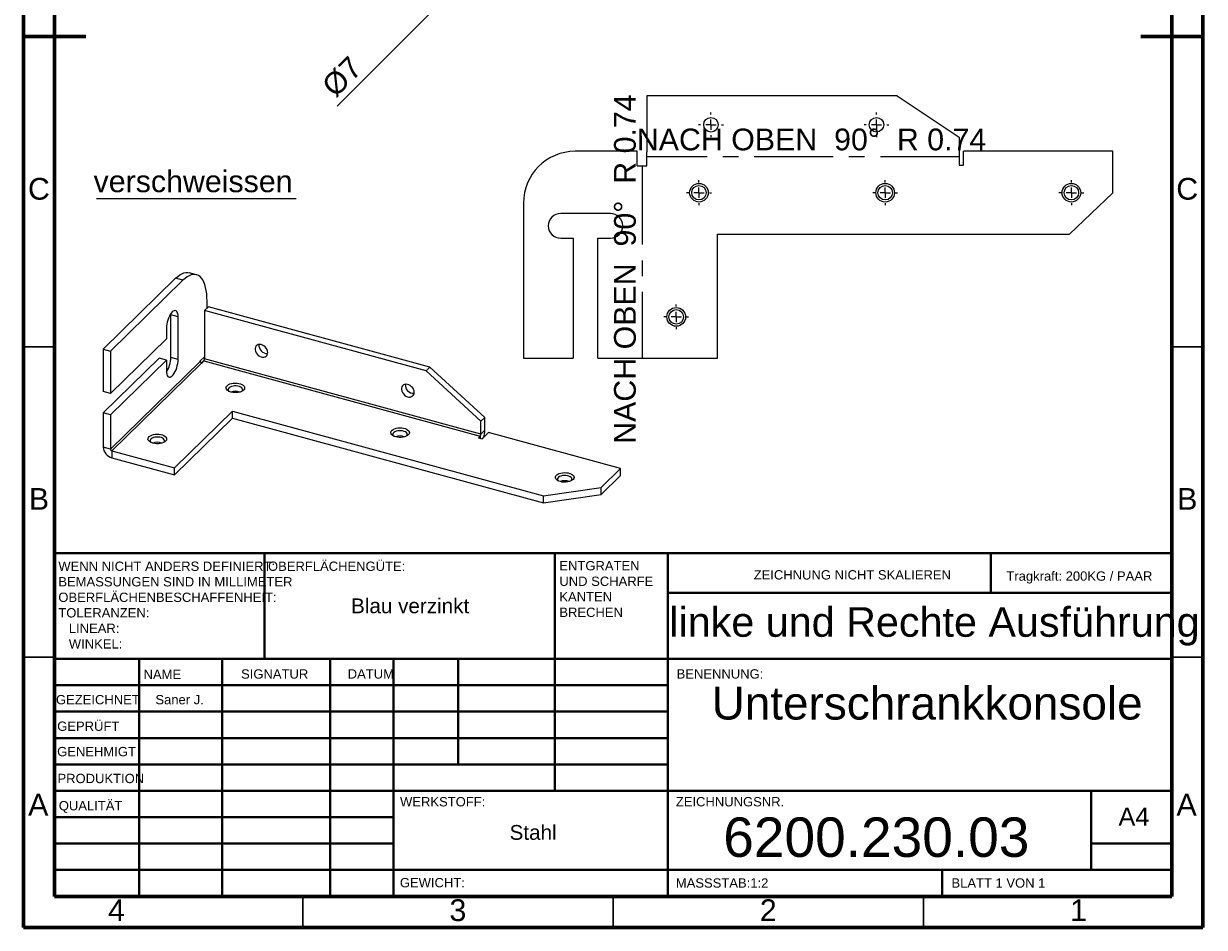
# Model space of a CAD drawing. Header units: millimetres. Extents: x 15 to 205, y 5 to 292.
# Tile 1 of 2: x 15 to 205, y 5 to 151. Entities that reach past the tile are written whole.
import ezdxf

# ---------------------------------------------------------------- set-up
doc = ezdxf.new("R2010")
doc.units = ezdxf.units.MM
doc.linetypes.add('CENTERX2', pattern=[20.32, 12.7, -2.54, 2.54, -2.54])
doc.layers.get('0').update_dxf_attribs({"color": 18, "true_color": 0x000000})
doc.styles.add('SLDDIMSTYLE3', font='arial.ttf')
doc.styles.add('SLDTEXTSTYLE0', font='arial.ttf')
doc.dimstyles.new('SLDDIMSTYLE3', dxfattribs={"dimtxt": 3.5, "dimasz": 3.302, "dimexe": 0, "dimexo": 0.0625, "dimgap": 0.875, "dimtad": 1, "dimtoh": 1, "dimlfac": 3, "dimzin": 12, "dimdsep": 46, "dimtxsty": 'SLDDIMSTYLE3', "dimcen": 0, "dimadec": 0, "dimazin": 3, "dimtfac": 1, "dimtdec": 4, "dimtix": 1, "dimtofl": 0, "dimtmove": 1, "dimatfit": 3, "dimfxl": 1, "dimfrac": 2, "dimtolj": 1, "dimtzin": 1, "dimarcsym": 0})

# ---------------------------------------------------------------- blocks, each defined once
blk = doc.blocks.new('SW_CENTERMARKSYMBOL_11')
at = {"color": 0, "linetype": 'Continuous', "lineweight": 0}
for p, q in [((0, 1.67), (0, 2)), ((-1.67, 0), (-2, 0)), ((0, 0), (-0.83, 0)), ((0, 0), (0, 0.83)), ((0, 0), (0.83, 0)), ((0, 0), (0, -0.83)), ((1.67, 0), (2, 0)), ((0, -1.67), (0, -2))]:
    blk.add_line(p, q, dxfattribs=at)
blk = doc.blocks.new('SW_CENTERMARKSYMBOL_10')
at = {"color": 0, "linetype": 'Continuous', "lineweight": 0}
for p, q in [((0, 1.67), (0, 2)), ((-1.67, 0), (-2, 0)), ((0, 0), (-0.83, 0)), ((0, 0), (0, 0.83)), ((0, 0), (0.83, 0)), ((0, 0), (0, -0.83)), ((1.67, 0), (2, 0)), ((0, -1.67), (0, -2))]:
    blk.add_line(p, q, dxfattribs=at)
blk = doc.blocks.new('SW_CENTERMARKSYMBOL_9')
at = {"color": 0, "linetype": 'Continuous', "lineweight": 0}
for p, q in [((0, 1.67), (0, 2)), ((-1.67, 0), (-2, 0)), ((0, 0), (-0.83, 0)), ((0, 0), (0, 0.83)), ((0, 0), (0.83, 0)), ((0, 0), (0, -0.83)), ((1.67, 0), (2, 0)), ((0, -1.67), (0, -2))]:
    blk.add_line(p, q, dxfattribs=at)
blk = doc.blocks.new('SW_CENTERMARKSYMBOL_8')
at = {"color": 0, "linetype": 'Continuous', "lineweight": 0}
for p, q in [((0, 1.67), (0, 2)), ((-1.67, 0), (-2, 0)), ((0, 0), (-0.83, 0)), ((0, 0), (0, 0.83)), ((0, 0), (0.83, 0)), ((0, 0), (0, -0.83)), ((1.67, 0), (2, 0)), ((0, -1.67), (0, -2))]:
    blk.add_line(p, q, dxfattribs=at)
blk = doc.blocks.new('SW_CENTERMARKSYMBOL_7')
at = {"color": 0, "linetype": 'Continuous', "lineweight": 0}
for p, q in [((0, 1.67), (0, 2)), ((-1.67, 0), (-2, 0)), ((0, 0), (-0.83, 0)), ((0, 0), (0, 0.83)), ((0, 0), (0.83, 0)), ((0, 0), (0, -0.83)), ((1.67, 0), (2, 0)), ((0, -1.67), (0, -2))]:
    blk.add_line(p, q, dxfattribs=at)
blk = doc.blocks.new('SW_CENTERMARKSYMBOL_6')
at = {"color": 0, "linetype": 'Continuous', "lineweight": 0}
for p, q in [((0, 1.67), (0, 2)), ((-1.67, 0), (-2, 0)), ((0, 0), (-0.83, 0)), ((0, 0), (0, 0.83)), ((0, 0), (0.83, 0)), ((0, 0), (0, -0.83)), ((1.67, 0), (2, 0)), ((0, -1.67), (0, -2))]:
    blk.add_line(p, q, dxfattribs=at)
blk = doc.blocks.new('*D29')
at = {"color": 0, "linetype": 'Continuous', "lineweight": -2}
blk.add_line((98.44, 170.21), (65.51, 137.28), dxfattribs=at)
at = {"color": 0}
blk.add_solid([(98.83, 169.82), (98.05, 170.6), (100.77, 172.54)], dxfattribs=at)
at = {"layer": 'Defpoints', "color": 0}
for p in [(102.42, 174.19), (100.77, 172.54)]:
    blk.add_point(p, dxfattribs=at)
at = {"color": 0, "lineweight": 0, "insert": (66.33, 142), "char_height": 3.5, "attachment_point": 5, "rotation": 45, "style": 'SLDDIMSTYLE3'}
blk.add_mtext('\\A1;%%c7', dxfattribs=at)
blk = doc.blocks.new('SW_NOTE_2')
at = {"color": 0, "linetype": 'Continuous', "lineweight": 0}
blk.add_line((-32.16, 0), (0, 0), dxfattribs=at)
at = {"color": 0, "linetype": 'Continuous', "lineweight": 0, "insert": (-32.62, 4.53), "char_height": 3.5, "width": 70.1522, "attachment_point": 1, "style": 'SLDTEXTSTYLE0'}
blk.add_mtext('verschweissen', dxfattribs=at)
blk = doc.blocks.new('SW_NOTE_1')
at = {"color": 0, "linetype": 'Continuous', "lineweight": 0, "char_height": 1.5, "attachment_point": 1, "style": 'SLDTEXTSTYLE0'}
for s, insert, width in [('WENN NICHT ANDERS DEFINIERT:', (0, 1.93), 72.2283), ('BEMASSUNGEN SIND IN MILLIMETER', (0, -0.57), 78.0978), ('OBERFLÄCHENBESCHAFFENHEIT:', (0, -3.07), 72.7011), ('TOLERANZEN:', (0, -5.57), 31.8587), ('LINEAR:', (1.69, -8.07), 18.8804), ('WINKEL:', (1.69, -10.57), 19.8098)]:
    blk.add_mtext(s, dxfattribs=dict(at, insert=insert, width=width))
blk = doc.blocks.new('SW_NOTE_0')
at = {"color": 0, "linetype": 'Continuous', "lineweight": 0, "char_height": 1.5, "attachment_point": 1, "style": 'SLDTEXTSTYLE0'}
for s, insert, width in [('ENTGRATEN', (0, 1.93), 28.4022), ('UND SCHARFE', (0, -0.57), 32.9348), ('KANTEN', (0, -3.07), 19.5978), ('BRECHEN', (0, -5.57), 23.087)]:
    blk.add_mtext(s, dxfattribs=dict(at, insert=insert, width=width))

msp = doc.modelspace()

# ---------------------------------------------------------------- linework, layer by layer
at = {"color": 18, "linetype": 'Continuous', "lineweight": 60, "true_color": 0x000000}
for p, q in [((15, 292), (15, 5)), ((205, 5), (205, 292)), ((20, 10), (20, 287)), ((200, 287), (200, 10)), ((15, 148.5), (25, 148.5)), ((195, 148.5), (205, 148.5)), ((20, 10), (200, 10)), ((15, 5), (205, 5))]:
    msp.add_line(p, q, dxfattribs=at)
at = {"color": 18, "linetype": 'Continuous', "lineweight": 15, "true_color": 0x000000}
for p, q in [((115.3825, 138.938), (115.3825, 129.938)), ((155.737, 138.938), (115.3825, 138.938)), ((155.737, 138.938), (165.737, 132.2714)), ((165.737, 132.2714), (165.737, 127.7507)), ((113.8618, 129.9962), (103.8618, 129.9962)), ((113.8618, 127.6629), (113.8618, 129.9962)), ((115.3825, 129.938), (115.3836, 129.938)), ((115.3836, 127.6629), (115.3836, 129.938)), ((190.4703, 129.9962), (166.4036, 129.9962)), ((166.4036, 127.7507), (166.4036, 129.9962)), ((190.4703, 123.3295), (190.4703, 129.9962)), ((113.8618, 127.6629), (115.3836, 127.6629)), ((165.737, 127.7507), (166.4036, 127.7507)), ((183.4703, 116.6629), (190.4703, 123.3295)), ((95.5285, 121.6629), (95.5285, 96.6629)), ((109.5285, 119.9962), (101.5285, 119.9962)), ((126.8036, 96.6629), (126.8036, 116.6629)), ((126.8036, 116.6629), (183.4703, 116.6629)), ((101.5285, 115.9962), (103.5285, 115.9962)), ((103.5285, 115.9962), (103.5285, 96.6629)), ((107.5285, 115.9962), (109.5285, 115.9962)), ((107.5285, 96.6629), (107.5285, 115.9962)), ((42.8527, 110.1203), (41.6734, 110.4408)), ((39.4879, 109.5422), (27.8205, 98.1545)), ((40.6671, 109.2217), (28.9997, 97.834)), ((40.6671, 109.2217), (39.4879, 109.5422)), ((44.7734, 104.9584), (44.1511, 104.351)), ((44.5563, 104.7464), (44.5563, 105.8746)), ((80.4636, 95.2585), (44.7734, 104.9584)), ((38.7101, 103.64), (38.7049, 103.8147)), ((38.7101, 96.7827), (38.7101, 103.64)), ((39.8893, 103.3195), (38.7101, 103.64)), ((39.8893, 96.4622), (39.8893, 103.3195)), ((79.8414, 94.6512), (44.1511, 104.351)), ((44.1511, 104.351), (44.1511, 96.6365)), ((38.0225, 101.4975), (38.0225, 99.7832)), ((38.0225, 99.7832), (28.9997, 90.9767)), ((27.8205, 98.1545), (27.8205, 91.2971)), ((27.8205, 98.1545), (28.9997, 97.834)), ((28.9997, 97.834), (28.9997, 90.9767)), ((27.8205, 87.8685), (36.8433, 96.675)), ((28.9997, 87.548), (38.0225, 96.3545)), ((43.4673, 96.1648), (28.9997, 82.044)), ((29.2169, 81.7745), (43.6845, 95.8953)), ((38.0225, 96.3545), (36.8433, 96.675)), ((38.0225, 96.3545), (38.0225, 94.6402)), ((39.8893, 96.4622), (38.7101, 96.7827)), ((43.4673, 96.24), (44.1511, 96.9075)), ((43.4673, 96.1648), (43.4673, 96.24)), ((43.6845, 95.8953), (43.6855, 95.895)), ((43.6855, 95.895), (44.0376, 96.2387)), ((44.0376, 96.2387), (88.571, 84.1355)), ((44.1511, 96.6365), (44.1522, 96.6363)), ((44.1522, 96.6363), (44.1522, 96.561)), ((88.6856, 84.4578), (44.1522, 96.561)), ((80.4636, 95.2585), (79.8414, 94.6512)), ((80.4636, 95.2585), (89.3078, 87.1404)), ((95.5285, 96.6629), (103.5285, 96.6629)), ((107.5285, 96.6629), (126.8036, 96.6629)), ((79.8414, 94.6512), (88.6856, 86.5331)), ((28.9997, 90.9767), (27.8205, 91.2971)), ((27.8205, 87.8685), (27.8205, 82.3645)), ((28.9997, 87.548), (27.8205, 87.8685)), ((28.9997, 87.548), (28.9997, 82.044)), ((39.318, 79.0293), (48.6519, 88.1394)), ((48.6519, 86.9966), (48.6519, 88.1394)), ((48.6519, 88.1394), (98.7689, 74.5187)), ((39.318, 77.8864), (48.6519, 86.9966)), ((48.6519, 86.9966), (98.7689, 73.3758)), ((89.3078, 87.1404), (88.6856, 86.5331)), ((88.6856, 84.4578), (88.6856, 86.5331)), ((89.3078, 85.0651), (89.3078, 87.1404)), ((88.571, 84.1355), (88.2598, 83.8318)), ((88.2598, 83.8318), (88.8494, 83.6715)), ((88.571, 84.1355), (88.571, 83.7472)), ((88.6856, 84.4578), (89.3078, 85.0651)), ((88.8494, 83.6715), (89.8974, 84.6944)), ((111.1824, 78.9096), (89.8974, 84.6944)), ((28.9997, 82.044), (27.8205, 82.3645)), ((29.2169, 81.7745), (29.2169, 80.6316)), ((29.2169, 81.7745), (39.318, 79.0293)), ((29.2169, 80.6316), (39.318, 77.8864)), ((39.318, 77.8864), (39.318, 79.0293)), ((108.0711, 75.8729), (111.1824, 78.9096)), ((111.1824, 77.7667), (111.1824, 78.9096)), ((108.0711, 74.73), (111.1824, 77.7667)), ((98.7689, 74.5187), (108.0711, 75.8729)), ((98.7689, 73.3758), (108.0711, 74.73)), ((98.7689, 73.3758), (98.7689, 74.5187)), ((108.0711, 74.73), (108.0711, 75.8729))]:
    msp.add_line(p, q, dxfattribs=at)
at = {"color": 18, "linetype": 'CENTERX2', "true_color": 0x000000}
for p, q in [((114.6661, 127.6629), (114.6661, 96.6629)), ((165.737, 129.1338), (115.3836, 129.1338))]:
    msp.add_line(p, q, dxfattribs=at)
at = {"color": 18, "linetype": 'Continuous', "lineweight": 30, "true_color": 0x000000}
for p, q in [((20, 98.5), (15, 98.5)), ((200, 98.5), (205, 98.5)), ((20, 48.5), (15, 48.5)), ((200, 48.5), (205, 48.5)), ((60, 10), (60, 5)), ((110, 10), (110, 5)), ((160, 10), (160, 5))]:
    msp.add_line(p, q, dxfattribs=at)
at = {"color": 18, "linetype": 'Continuous', "lineweight": 40, "true_color": 0x000000}
for p, q in [((20, 65.25), (20, 10)), ((20, 65.25), (200, 65.25)), ((53.8, 48.25), (53.8, 65.25)), ((100.6, 65.25), (100.6, 27)), ((118.8, 65.25), (118.8, 10)), ((170.8, 58.875), (170.8, 65.25)), ((200, 58.875), (118.8, 58.875)), ((200, 48.25), (20, 48.25)), ((33.5963, 48.25), (33.5963, 10)), ((46.991, 48.25), (46.991, 10)), ((64.3989, 48.25), (64.3989, 10)), ((74.6, 10), (74.6, 48.25)), ((85, 31.25), (85, 48.25)), ((118.8, 44), (20, 44)), ((118.8, 39.75), (20, 39.75)), ((118.8, 35.5), (20, 35.5)), ((118.8, 31.25), (20, 31.25)), ((74.6, 27), (20, 27)), ((74.6, 27), (200, 27)), ((187, 14.25), (187, 27)), ((74.6, 22.7499), (20, 22.7499)), ((74.6, 18.5), (20, 18.5)), ((200, 18.5), (187, 18.5)), ((20, 14.25), (200, 14.25)), ((163, 10), (163, 14.25))]:
    msp.add_line(p, q, dxfattribs=at)
at = {"color": 18, "linetype": 'Continuous', "lineweight": 15, "true_color": 0x000000}
for points in [[(39.4879, 109.5422), (39.8269, 109.8459), (40.1632, 110.0928), (40.4945, 110.2813), (40.8181, 110.4097), (41.1315, 110.4772), (41.4325, 110.4832), (41.6734, 110.4408)], [(44.5563, 105.8746), (44.5415, 106.4827), (44.4972, 107.0573), (44.4237, 107.594), (44.3217, 108.0887), (44.1919, 108.5377), (44.0352, 108.9375), (43.8529, 109.2852), (43.6464, 109.578), (43.4172, 109.8137), (43.167, 109.9905), (42.8978, 110.1071), (42.6117, 110.1627), (42.3107, 110.1567), (41.9973, 110.0892), (41.6737, 109.9608), (41.3425, 109.7723), (41.0061, 109.5254), (40.6671, 109.2217)], [(39.8893, 103.3195), (39.8751, 103.6034), (39.833, 103.8509), (39.7643, 104.0546), (39.6709, 104.2083), (39.5559, 104.3074), (39.4226, 104.3487), (39.2751, 104.331), (39.118, 104.255), (38.9559, 104.1228), (38.7938, 103.9386), (38.6367, 103.7079), (38.4892, 103.4377), (38.3559, 103.1362), (38.2409, 102.8126), (38.1476, 102.4767), (38.0788, 102.1388), (38.0367, 101.809), (38.0225, 101.4975)], [(38.0225, 94.6402), (38.0367, 94.3563), (38.0788, 94.1088), (38.1476, 93.905), (38.2409, 93.7513), (38.3559, 93.6523), (38.4892, 93.611), (38.6367, 93.6286), (38.7938, 93.7047), (38.9559, 93.8368), (39.118, 94.0211), (39.2751, 94.2518), (39.4226, 94.522), (39.5559, 94.8235), (39.6709, 95.1471), (39.7643, 95.483), (39.833, 95.8209), (39.8751, 96.1507), (39.8893, 96.4622)], [(50.1524, 91.3418), (50.1716, 91.3625), (50.2545, 91.4953), (50.2757, 91.6344), (50.2341, 91.7723), (50.1318, 91.9014), (49.9745, 92.015), (49.7705, 92.1068), (49.5309, 92.1719), (49.2686, 92.2068), (48.9978, 92.2096), (48.733, 92.1802), (48.4886, 92.1201), (48.2776, 92.0326), (48.1115, 91.9224), (47.9992, 91.7954), (47.9468, 91.6586), (47.9571, 91.5191), (48.0296, 91.3847), (48.0674, 91.3418)], [(37.5756, 83.1129), (37.5949, 83.1337), (37.6778, 83.2665), (37.699, 83.4056), (37.6573, 83.5434), (37.555, 83.6726), (37.3977, 83.7862), (37.1937, 83.878), (36.9541, 83.9431), (36.6919, 83.978), (36.421, 83.9808), (36.1563, 83.9514), (35.9118, 83.8913), (35.7008, 83.8038), (35.5347, 83.6936), (35.4224, 83.5666), (35.37, 83.4297), (35.3803, 83.2903), (35.4528, 83.1559), (35.4906, 83.1129)], [(76.6849, 84.1308), (76.7042, 84.1515), (76.7871, 84.2843), (76.8083, 84.4234), (76.7666, 84.5613), (76.6644, 84.6905), (76.507, 84.804), (76.303, 84.8958), (76.0635, 84.961), (75.8012, 84.9959), (75.5304, 84.9987), (75.2656, 84.9692), (75.0211, 84.9091), (74.8101, 84.8216), (74.644, 84.7114), (74.5318, 84.5845), (74.4794, 84.4476), (74.4897, 84.3082), (74.5621, 84.1737), (74.6, 84.1308)], [(103.2175, 76.9198), (103.2367, 76.9405), (103.3196, 77.0734), (103.3408, 77.2124), (103.2992, 77.3503), (103.1969, 77.4795), (103.0395, 77.5931), (102.8356, 77.6849), (102.596, 77.75), (102.3337, 77.7849), (102.0629, 77.7877), (101.7981, 77.7583), (101.5537, 77.6982), (101.3427, 77.6107), (101.1766, 77.5004), (101.0643, 77.3735), (101.0119, 77.2366), (101.0222, 77.0972), (101.0947, 76.9628), (101.1325, 76.9198)]]:
    msp.add_lwpolyline(points, dxfattribs=at)
for points in [[(54.3406, 97.5816), (54.3128, 97.8198), (54.2309, 98.0603), (54.0992, 98.29), (53.925, 98.4967), (53.7175, 98.6692), (53.488, 98.7982), (53.2488, 98.8767), (53.0129, 98.9005), (52.7929, 98.8683), (52.6007, 98.7819), (52.4468, 98.6459), (52.3392, 98.4676), (52.284, 98.2567), (52.284, 98.0245), (52.3392, 97.7835), (52.4468, 97.5468), (52.6007, 97.3271), (52.7929, 97.1362), (53.0129, 96.9845), (53.2488, 96.88), (53.488, 96.8285), (53.7175, 96.8327), (53.925, 96.8925), (54.0992, 97.0044), (54.2309, 97.1626), (54.3128, 97.3586)], [(48.4099, 91.214), (48.1571, 91.3006), (47.9434, 91.4116), (47.7775, 91.5424), (47.6661, 91.6878), (47.6138, 91.8418), (47.6227, 91.9981), (47.6926, 92.1502), (47.8204, 92.292), (48.0011, 92.4176), (48.2272, 92.5219), (48.4893, 92.6006), (48.7769, 92.6506), (49.0782, 92.6697), (49.3807, 92.6571), (49.6721, 92.6135), (49.9406, 92.5406), (50.175, 92.4413), (50.3658, 92.3197), (50.5052, 92.1808), (50.5875, 92.0304), (50.6093, 91.8745), (50.5697, 91.7195), (50.4703, 91.5718), (50.3152, 91.4374), (50.1108, 91.3219), (49.8654, 91.2299), (49.5891, 91.1652), (49.2932, 91.1305), (48.9898, 91.1272), (48.6912, 91.1554)], [(77.9251, 91.1719), (77.8973, 91.4101), (77.8154, 91.6505), (77.6837, 91.8803), (77.5095, 92.087), (77.302, 92.2595), (77.0725, 92.3884), (76.8333, 92.4669), (76.5974, 92.4907), (76.3774, 92.4586), (76.1852, 92.3721), (76.0312, 92.2361), (75.9237, 92.0578), (75.8685, 91.8469), (75.8685, 91.6147), (75.9237, 91.3738), (76.0312, 91.1371), (76.1852, 90.9173), (76.3774, 90.7265), (76.5974, 90.5747), (76.8333, 90.4703), (77.0725, 90.4188), (77.302, 90.423), (77.5095, 90.4827), (77.6837, 90.5947), (77.8154, 90.7529), (77.8973, 90.9488)], [(35.8331, 82.9852), (35.5804, 83.0717), (35.3667, 83.1827), (35.2007, 83.3136), (35.0893, 83.459), (35.037, 83.613), (35.046, 83.7692), (35.1158, 83.9214), (35.2437, 84.0631), (35.4243, 84.1887), (35.6504, 84.293), (35.9126, 84.3718), (36.2002, 84.4217), (36.5014, 84.4408), (36.8039, 84.4283), (37.0954, 84.3847), (37.3638, 84.3117), (37.5982, 84.2124), (37.789, 84.0909), (37.9284, 83.952), (38.0107, 83.8015), (38.0325, 83.6456), (37.9929, 83.4907), (37.8935, 83.343), (37.7385, 83.2086), (37.5341, 83.093), (37.2887, 83.001), (37.0124, 82.9364), (36.7164, 82.9017), (36.413, 82.8984), (36.1145, 82.9266)], [(74.9424, 84.003), (74.6897, 84.0896), (74.476, 84.2006), (74.31, 84.3315), (74.1986, 84.4769), (74.1463, 84.6308), (74.1553, 84.7871), (74.2251, 84.9392), (74.353, 85.081), (74.5336, 85.2066), (74.7597, 85.3109), (75.0219, 85.3896), (75.3095, 85.4396), (75.6107, 85.4587), (75.9132, 85.4462), (76.2047, 85.4025), (76.4731, 85.3296), (76.7075, 85.2303), (76.8983, 85.1087), (77.0377, 84.9699), (77.12, 84.8194), (77.1418, 84.6635), (77.1022, 84.5085), (77.0028, 84.3608), (76.8478, 84.2264), (76.6434, 84.1109), (76.398, 84.0189), (76.1217, 83.9542), (75.8257, 83.9195), (75.5223, 83.9162), (75.2238, 83.9444)], [(101.475, 76.7921), (101.2222, 76.8786), (101.0085, 76.9896), (100.8426, 77.1205), (100.7312, 77.2659), (100.6789, 77.4199), (100.6878, 77.5761), (100.7577, 77.7282), (100.8855, 77.87), (101.0662, 77.9956), (101.2922, 78.0999), (101.5544, 78.1787), (101.842, 78.2286), (102.1433, 78.2477), (102.4458, 78.2352), (102.7372, 78.1915), (103.0057, 78.1186), (103.2401, 78.0193), (103.4309, 77.8977), (103.5703, 77.7589), (103.6526, 77.6084), (103.6743, 77.4525), (103.6347, 77.2975), (103.5354, 77.1498), (103.3803, 77.0155), (103.1759, 76.8999), (102.9305, 76.8079), (102.6542, 76.7432), (102.3583, 76.7085), (102.0549, 76.7052), (101.7563, 76.7335)]]:
    msp.add_lwpolyline(points, close=True, dxfattribs=at)
for centre, radius in [((125.737, 134.2714), 1.1667), ((152.4036, 134.2714), 1.1667), ((123.8036, 123.3295), 1.5), ((123.8036, 123.3295), 1.1667), ((153.8036, 123.3295), 1.5), ((153.8036, 123.3295), 1.1667), ((183.8036, 123.3295), 1.5), ((183.8036, 123.3295), 1.1667), ((120.137, 103.3295), 1.5), ((120.137, 103.3295), 1.1667)]:
    msp.add_circle(centre, radius, dxfattribs=at)
for centre, radius, start, end in [((103.8618, 121.6629), 8.3333, 90, 180), ((101.5285, 117.9962), 2, 90, 270), ((109.5285, 117.9962), 2, 270, 90), ((54.2438, 98.7746), 1.3387, 174.936947, 273.67312), ((34.2476, 96.8377), 4.4628, 327.888319, 359.293127), ((43.765, 96.1824), 0.2982, 183.391562, 254.33381), ((43.65, 96.558), 0.5021, 320.512944, 0.343437), ((49.1099, 89.3363), 2.0231, 68.817361, 111.182639), ((77.8283, 92.3649), 1.3387, 174.936947, 273.67312), ((75.6425, 82.1253), 2.0231, 68.817361, 111.182639), ((88.1834, 84.4548), 0.5021, 320.512944, 0.343437), ((85.7088, 85.127), 3.5996, 340.306357, 359.015353), ((29.7347, 82.4779), 1.9175, 183.391562, 254.33381), ((29.2974, 82.0616), 0.2982, 183.391562, 254.33381), ((36.5331, 81.1074), 2.0231, 68.817361, 111.182639), ((102.175, 74.9143), 2.0231, 68.817361, 111.182639)]:
    msp.add_arc(centre, radius, start, end, dxfattribs=at)

# ---------------------------------------------------------------- block references
at = {"color": 18, "linetype": 'Continuous', "lineweight": 0, "true_color": 0x000000}
for name, p in [('SW_CENTERMARKSYMBOL_10', (125.737, 134.2714)), ('SW_CENTERMARKSYMBOL_11', (152.4036, 134.2714)), ('SW_NOTE_2', (58.8891, 122.3842)), ('SW_CENTERMARKSYMBOL_8', (123.8036, 123.3295)), ('SW_CENTERMARKSYMBOL_7', (153.8036, 123.3295)), ('SW_CENTERMARKSYMBOL_6', (183.8036, 123.3295)), ('SW_CENTERMARKSYMBOL_9', (120.137, 103.3295)), ('SW_NOTE_1', (20.5937, 61.9874)), ('SW_NOTE_0', (101.3092, 62.0695))]:
    msp.add_blockref(name, p, dxfattribs=at)

# ---------------------------------------------------------------- texts
at = {"color": 18, "linetype": 'Continuous', "lineweight": 0, "true_color": 0x000000, "insert": (110.119, 111.0302), "char_height": 3.5, "width": 117.896739, "attachment_point": 2, "rotation": 90, "style": 'SLDTEXTSTYLE0'}
msp.add_mtext('NACH OBEN  90°  R 0.74', dxfattribs=at)
at = {"color": 18, "linetype": 'Continuous', "lineweight": 0, "true_color": 0x000000, "style": 'SLDTEXTSTYLE0'}
for s, insert, char_height, width, attachment_point in [('NACH OBEN  90°  R 0.74', (141.9393, 133.6578), 3.5, 117.896739, 2), ('C', (17.4635, 125.7095), 3.5, 13.201087, 2), ('C', (202.4635, 125.7095), 3.5, 13.201087, 2), ('B', (17.4733, 75.7665), 3.5, 12.326087, 2), ('B', (202.4733, 75.7665), 3.5, 12.326087, 2), ('OBERFLÄCHENGÜTE:', (54.3713, 63.9193), 1.5, 46.711957, 1), ('ZEICHNUNG NICHT SKALIEREN', (132.6146, 62.533), 1.5, 65.983696, 1), ('Tragkraft: 200KG / PAAR', (173.3276, 62.3349), 1.5, 49.76087, 1), ('Blau verzinkt', (77.2702, 57.9812), 2.3813, 42.16454, 2), ('linke und Rechte Ausführung', (161.7477, 56.5697), 4.7625, 177.765489, 2), ('NAME', (34.3222, 46.5015), 1.5, 14.836957, 1), ('SIGNATUR', (50.0336, 46.5618), 1.5, 24.521739, 1), ('DATUM', (67.2147, 46.5762), 1.5, 17.527174, 1), ('BENENNUNG:', (120.2021, 46.5762), 1.5, 30.48913, 1), ('Unterschrankkonsole', (160.5622, 43.7658), 5.2917, 146.959712, 2), ('GEZEICHNET', (20.2121, 42.4297), 1.5, 29.836957, 1), ('Saner J.', (40.1291, 42.4283), 1.4986, 17.966911, 2), ('GEPRÜFT', (20.4105, 38.1544), 1.5, 22.875, 1), ('GENEHMIGT', (20.4017, 34.0643), 1.5, 28.206522, 1), ('PRODUKTION', (20.4552, 29.7337), 1.5, 30.48913, 1), ('A', (17.3602, 26.5165), 3.5, 13.581522, 2), ('QUALITÄT', (20.669, 25.3496), 1.5, 23.331522, 1), ('WERKSTOFF:', (75.6459, 25.9861), 1.5, 30, 1), ('ZEICHNUNGSNR.', (120.074, 25.9861), 1.5, 37.434783, 1), ('A', (202.3602, 26.5165), 3.5, 13.581522, 2), ('A4', (191.3887, 24.3004), 2.9104, 15.374504, 1), ('Stahl', (97.0828, 21.4856), 2.3813, 19.102167, 2), ('6200.230.03', (152.3769, 22.7055), 6.35, 109.330435, 2), ('GEWICHT:', (75.6178, 12.9493), 1.4986, 23.488926, 1), ('MASSSTAB:1:2', (120.074, 12.9001), 1.5, 32.478261, 1), ('BLATT 1 VON 1', (164.4783, 12.9001), 1.5, 32.380435, 1), ('4', (29.9648, 9.5165), 3.5, 11.831522, 2), ('3', (84.9648, 9.5165), 3.5, 11.603261, 2), ('2', (134.9648, 9.5165), 3.5, 11.641304, 2), ('1', (184.9648, 9.5165), 3.5, 9.625, 2)]:
    msp.add_mtext(s, dxfattribs=dict(at, insert=insert, char_height=char_height, width=width, attachment_point=attachment_point))

# ---------------------------------------------------------------- dimensions: what is measured, and where the dimension line sits
at = {"color": 18, "linetype": 'Continuous', "lineweight": 0, "true_color": 0x000000}
dim = msp.add_diameter_dim_2p(p1=(102.4226, 174.1912), p2=(100.7727, 172.5413), dimstyle='SLDDIMSTYLE3', override={"dimscale": 1, "dimasz": 3.302, "dimtad": 1, "dimtih": 0, "dimtoh": 0, "dimlfac": 3, "dimtxsty": 'SLDDIMSTYLE3', "dimsah": 1}, dxfattribs=at)
dim.commit()
dim.dimension.update_dxf_attribs({"geometry": '*D29', "text_midpoint": (68.2813, 140.0499), "dimtype": 163})

doc.saveas('drawing.dxf')
